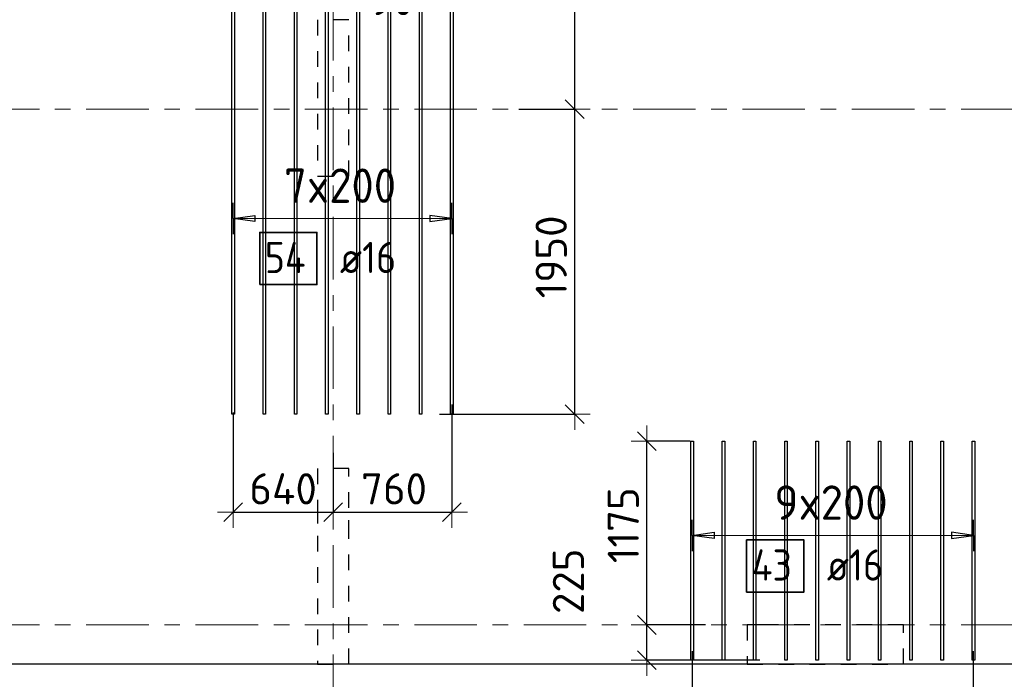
# Model space of a CAD drawing. Header units: metres. Extents: x -38 to 107, y -15 to 21.
# Tile 43 of 133: x 52.94 to 59.25, y -0.35 to 3.87. Entities that reach past the tile are written whole.
import ezdxf

# ---------------------------------------------------------------- set-up
doc = ezdxf.new("R2010")
doc.units = ezdxf.units.M
doc.header["$PDMODE"] = 65
for name, pattern in [('______11', [0.5, 0.4, -0.05, 0, -0.05]), ('______2', [0.0405, 0.03, -0.0105]), ('______5', [1.1, 0.8, -0.1, 0.1, -0.1])]:
    doc.linetypes.add(name, pattern=pattern)
for name, color, linetype, lineweight in [('XR$2$Осевая линия (1)', 7, '______5', 13), ('XR$4$Перекрытие (1)', 7, 'Continuous', 35), ('XR$4$Размерная линия (1)', 7, 'Continuous', 13)]:
    doc.layers.add(name, color=color, linetype=linetype, lineweight=lineweight)
for name, color, linetype, lineweight, true_color in [('XR$4$Арм.стержн.Доп. Арм верхн.зоны Х', 7, 'Continuous', 35, 0x8c8cff), ('XR$4$Арм.стержн.Доп. Арм. верхн.зоны У', 7, 'Continuous', 35, 0x739641), ('XR$6$Стена_ бетон несущ.', 7, 'Continuous', 70, 0xb4b496)]:
    doc.layers.add(name, color=color, linetype=linetype, lineweight=lineweight, true_color=true_color)
doc.styles.add('ISOCPEUR', font='txt')
doc.dimstyles.new('DIMSTYLE_3', dxfattribs={"dimtxt": 0.2, "dimasz": 0.2, "dimexe": 0, "dimexo": 0, "dimgap": 0.1, "dimtad": 2, "dimdec": 0, "dimlfac": 1000, "dimrnd": 5, "dimzin": 12, "dimdsep": 46, "dimtxsty": 'ISOCPEUR', "dimblk1": 'ALL_ML_STRICH', "dimblk2": 'ALL_ML_STRICH', "dimsah": 1, "dimcen": 0, "dimclrd": 7, "dimclre": 256, "dimclrt": 7, "dimadec": 0, "dimazin": 0, "dimtfac": 1, "dimtdec": 0, "dimtix": 1, "dimtmove": 2, "dimatfit": 3, "dimfxl": 0, "dimtzin": 0, "dimlwd": 0, "dimlwe": -3, "dimarcsym": 0})
doc.dimstyles.new('DIMSTYLE_33', dxfattribs={"dimtxt": 0.2, "dimasz": 0.2, "dimexe": 0, "dimexo": 0, "dimgap": 0.1, "dimtad": 2, "dimdec": 0, "dimlfac": 1000, "dimrnd": 5, "dimzin": 12, "dimdsep": 46, "dimtxsty": 'ISOCPEUR', "dimblk1": 'ALL_ML_STRICH', "dimblk2": 'ALL_ML_STRICH', "dimsah": 1, "dimcen": 0, "dimclrd": 7, "dimclre": 256, "dimclrt": 7, "dimadec": 0, "dimazin": 0, "dimtfac": 1, "dimtdec": 0, "dimtix": 1, "dimtmove": 2, "dimatfit": 3, "dimfxl": 0, "dimtvp": 1.2, "dimtzin": 0, "dimlwd": 0, "dimlwe": -3, "dimarcsym": 0})
doc.dimstyles.new('DIMSTYLE_34', dxfattribs={"dimtxt": 0.2, "dimasz": 0.2, "dimexe": 0, "dimexo": 0, "dimgap": 0.1, "dimtad": 0, "dimdec": 0, "dimlfac": 1000, "dimrnd": 5, "dimzin": 12, "dimdsep": 46, "dimtxsty": 'ISOCPEUR', "dimblk1": 'ALL_ML_STRICH', "dimblk2": 'ALL_ML_STRICH', "dimsah": 1, "dimcen": 0, "dimclrd": 7, "dimclre": 256, "dimclrt": 7, "dimadec": 0, "dimazin": 0, "dimtfac": 1, "dimtdec": 0, "dimtix": 1, "dimtmove": 2, "dimatfit": 3, "dimfxl": 0, "dimtvp": 1.2, "dimtzin": 0, "dimlwd": 0, "dimlwe": -3, "dimarcsym": 0})

# ---------------------------------------------------------------- blocks, each defined once
blk = doc.blocks.new('ALL_ML_STRICH')
at = {"color": 0, "linetype": 'ByBlock', "lineweight": -2}
for p, q in [((0, -0.5), (0, 0.5)), ((-1, 0), (0.5, 0)), ((-0.3, -0.3), (0.3, 0.3))]:
    blk.add_line(p, q, dxfattribs=at)
blk = doc.blocks.new('*D495')
at = {"layer": 'DEFPOINTS', "color": 7, "linetype": 'Continuous', "lineweight": 13, "transparency": 33554687}
for p in [(52.5564, -0.0869), (54.95, -0.6276), (52.5564, -0.7189)]:
    blk.add_point(p, dxfattribs=at)
at = {"layer": 'XR$4$Размерная линия (1)', "color": 9, "linetype": 'Continuous', "lineweight": -2, "true_color": 0xc7c7c7, "transparency": 33554687}
for p, q in [((52.5564, -0.1069), (52.5564, -0.7189)), ((54.95, -0.6476), (54.95, -0.7189))]:
    blk.add_line(p, q, dxfattribs=at)
at = {"layer": 'XR$4$Размерная линия (1)', "color": 7, "linetype": 'Continuous', "lineweight": -2, "transparency": 33554687}
blk.add_line((52.5564, -0.7189), (54.95, -0.7189), dxfattribs=at)
at = {"layer": 'XR$4$Размерная линия (1)', "color": 7, "linetype": 'Continuous', "lineweight": 13, "transparency": 33554687, "xscale": 0.2, "yscale": 0.2, "zscale": 0.2, "rotation": 180}
blk.add_blockref('ALL_ML_STRICH', (52.5564, -0.7189), dxfattribs=at)
at = {"layer": 'XR$4$Размерная линия (1)', "color": 7, "linetype": 'Continuous', "lineweight": 13, "transparency": 33554687, "xscale": 0.2, "yscale": 0.2, "zscale": 0.2}
blk.add_blockref('ALL_ML_STRICH', (54.95, -0.7189), dxfattribs=at)
at = {"layer": 'XR$4$Размерная линия (1)', "color": 7, "linetype": 'Continuous', "lineweight": 13, "transparency": 33554687, "insert": (53.7632, -0.5689), "char_height": 0.2, "width": 0.8, "attachment_point": 5, "style": 'ISOCPEUR'}
blk.add_mtext('\\A1;{2395}', dxfattribs=at)
blk = doc.blocks.new('*D496')
at = {"layer": 'DEFPOINTS', "color": 7, "linetype": 'Continuous', "lineweight": 13, "transparency": 33554687}
for p in [(57.2473, -0.1484), (54.95, -0.6276), (54.95, -0.7189)]:
    blk.add_point(p, dxfattribs=at)
at = {"layer": 'XR$4$Размерная линия (1)', "color": 9, "linetype": 'Continuous', "lineweight": -2, "true_color": 0xc7c7c7, "transparency": 33554687}
for p, q in [((57.2473, -0.1684), (57.2473, -0.7189)), ((54.95, -0.6476), (54.95, -0.7189))]:
    blk.add_line(p, q, dxfattribs=at)
at = {"layer": 'XR$4$Размерная линия (1)', "color": 7, "linetype": 'Continuous', "lineweight": -2, "transparency": 33554687}
blk.add_line((54.95, -0.7189), (57.2473, -0.7189), dxfattribs=at)
at = {"layer": 'XR$4$Размерная линия (1)', "color": 7, "linetype": 'Continuous', "lineweight": 13, "transparency": 33554687, "xscale": 0.2, "yscale": 0.2, "zscale": 0.2, "rotation": 180}
blk.add_blockref('ALL_ML_STRICH', (54.95, -0.7189), dxfattribs=at)
at = {"layer": 'XR$4$Размерная линия (1)', "color": 7, "linetype": 'Continuous', "lineweight": 13, "transparency": 33554687, "xscale": 0.2, "yscale": 0.2, "zscale": 0.2}
blk.add_blockref('ALL_ML_STRICH', (57.2473, -0.7189), dxfattribs=at)
at = {"layer": 'XR$4$Размерная линия (1)', "color": 7, "linetype": 'Continuous', "lineweight": 13, "transparency": 33554687, "insert": (56.1087, -0.5689), "char_height": 0.2, "width": 0.8, "attachment_point": 5, "style": 'ISOCPEUR'}
blk.add_mtext('\\A1;{2295}', dxfattribs=at)
blk = doc.blocks.new('*D497')
at = {"layer": 'DEFPOINTS', "color": 7, "linetype": 'Continuous', "lineweight": 13, "transparency": 33554687}
for p in [(57.2473, -0.1484), (59.0473, -0.1484), (57.2473, -0.7189)]:
    blk.add_point(p, dxfattribs=at)
at = {"layer": 'XR$4$Размерная линия (1)', "color": 9, "linetype": 'Continuous', "lineweight": -2, "true_color": 0xc7c7c7, "transparency": 33554687}
for p, q in [((57.2473, -0.1684), (57.2473, -0.7189)), ((59.0473, -0.1684), (59.0473, -0.7189))]:
    blk.add_line(p, q, dxfattribs=at)
at = {"layer": 'XR$4$Размерная линия (1)', "color": 7, "linetype": 'Continuous', "lineweight": -2, "transparency": 33554687}
blk.add_line((57.2473, -0.7189), (59.0473, -0.7189), dxfattribs=at)
at = {"layer": 'XR$4$Размерная линия (1)', "color": 7, "linetype": 'Continuous', "lineweight": 13, "transparency": 33554687, "xscale": 0.2, "yscale": 0.2, "zscale": 0.2, "rotation": 180}
blk.add_blockref('ALL_ML_STRICH', (57.2473, -0.7189), dxfattribs=at)
at = {"layer": 'XR$4$Размерная линия (1)', "color": 7, "linetype": 'Continuous', "lineweight": 13, "transparency": 33554687, "xscale": 0.2, "yscale": 0.2, "zscale": 0.2}
blk.add_blockref('ALL_ML_STRICH', (59.0473, -0.7189), dxfattribs=at)
at = {"layer": 'XR$4$Размерная линия (1)', "color": 7, "linetype": 'Continuous', "lineweight": 13, "transparency": 33554687, "insert": (58.1773, -0.5689), "char_height": 0.2, "width": 0.8, "attachment_point": 5, "style": 'ISOCPEUR'}
blk.add_mtext('\\A1;{1800}', dxfattribs=at)
blk = doc.blocks.new('*D498')
at = {"layer": 'DEFPOINTS', "color": 7, "linetype": 'Continuous', "lineweight": 13, "transparency": 33554687}
for p in [(59.0473, -0.1484), (61.0028, -0.1484), (59.0473, -0.7189)]:
    blk.add_point(p, dxfattribs=at)
at = {"layer": 'XR$4$Размерная линия (1)', "color": 9, "linetype": 'Continuous', "lineweight": -2, "true_color": 0xc7c7c7, "transparency": 33554687}
for p, q in [((59.0473, -0.1684), (59.0473, -0.7189)), ((61.0028, -0.1684), (61.0028, -0.7189))]:
    blk.add_line(p, q, dxfattribs=at)
at = {"layer": 'XR$4$Размерная линия (1)', "color": 7, "linetype": 'Continuous', "lineweight": -2, "transparency": 33554687}
blk.add_line((59.0473, -0.7189), (61.0028, -0.7189), dxfattribs=at)
at = {"layer": 'XR$4$Размерная линия (1)', "color": 7, "linetype": 'Continuous', "lineweight": 13, "transparency": 33554687, "xscale": 0.2, "yscale": 0.2, "zscale": 0.2, "rotation": 180}
blk.add_blockref('ALL_ML_STRICH', (59.0473, -0.7189), dxfattribs=at)
at = {"layer": 'XR$4$Размерная линия (1)', "color": 7, "linetype": 'Continuous', "lineweight": 13, "transparency": 33554687, "xscale": 0.2, "yscale": 0.2, "zscale": 0.2}
blk.add_blockref('ALL_ML_STRICH', (61.0028, -0.7189), dxfattribs=at)
at = {"layer": 'XR$4$Размерная линия (1)', "color": 7, "linetype": 'Continuous', "lineweight": 13, "transparency": 33554687, "insert": (60.0551, -0.5689), "char_height": 0.2, "width": 0.8, "attachment_point": 5, "style": 'ISOCPEUR'}
blk.add_mtext('\\A1;{1955}', dxfattribs=at)
blk = doc.blocks.new('*D521')
at = {"layer": 'DEFPOINTS', "color": 7, "linetype": 'Continuous', "lineweight": 13, "transparency": 33554687}
for p in [(56.1181, 3.3), (55.6103, 1.3486), (56.4961, 1.3486)]:
    blk.add_point(p, dxfattribs=at)
at = {"layer": 'XR$4$Размерная линия (1)', "color": 9, "linetype": 'Continuous', "lineweight": -2, "true_color": 0xc7c7c7, "transparency": 33554687}
for p, q in [((56.1381, 3.3), (56.4961, 3.3)), ((55.6303, 1.3486), (56.4961, 1.3486))]:
    blk.add_line(p, q, dxfattribs=at)
at = {"layer": 'XR$4$Размерная линия (1)', "color": 7, "linetype": 'Continuous', "lineweight": -2, "transparency": 33554687}
blk.add_line((56.4961, 1.3486), (56.4961, 3.3), dxfattribs=at)
at = {"layer": 'XR$4$Размерная линия (1)', "color": 7, "linetype": 'Continuous', "lineweight": 13, "transparency": 33554687, "xscale": 0.2, "yscale": 0.2, "zscale": 0.2}
for p, rotation in [((56.4961, 3.3), 90), ((56.4961, 1.3486), 270)]:
    blk.add_blockref('ALL_ML_STRICH', p, dxfattribs=dict(at, rotation=rotation))
at = {"layer": 'XR$4$Размерная линия (1)', "color": 7, "linetype": 'Continuous', "lineweight": 13, "transparency": 33554687, "insert": (56.3461, 2.3543), "char_height": 0.2, "width": 0.8, "attachment_point": 5, "rotation": 90, "style": 'ISOCPEUR'}
blk.add_mtext('\\A1;{1950}', dxfattribs=at)
blk = doc.blocks.new('*D522')
at = {"layer": 'DEFPOINTS', "color": 7, "linetype": 'Continuous', "lineweight": 13, "transparency": 33554687}
for p in [(55.6278, 5.2486), (56.1181, 3.3), (56.4961, 3.3)]:
    blk.add_point(p, dxfattribs=at)
at = {"layer": 'XR$4$Размерная линия (1)', "color": 9, "linetype": 'Continuous', "lineweight": -2, "true_color": 0xc7c7c7, "transparency": 33554687}
for p, q in [((55.6478, 5.2486), (56.4961, 5.2486)), ((56.1381, 3.3), (56.4961, 3.3))]:
    blk.add_line(p, q, dxfattribs=at)
at = {"layer": 'XR$4$Размерная линия (1)', "color": 7, "linetype": 'Continuous', "lineweight": -2, "transparency": 33554687}
blk.add_line((56.4961, 3.3), (56.4961, 5.2486), dxfattribs=at)
at = {"layer": 'XR$4$Размерная линия (1)', "color": 7, "linetype": 'Continuous', "lineweight": 13, "transparency": 33554687, "xscale": 0.2, "yscale": 0.2, "zscale": 0.2}
for p, rotation in [((56.4961, 5.2486), 90), ((56.4961, 3.3), 270)]:
    blk.add_blockref('ALL_ML_STRICH', p, dxfattribs=dict(at, rotation=rotation))
at = {"layer": 'XR$4$Размерная линия (1)', "color": 7, "linetype": 'Continuous', "lineweight": 13, "transparency": 33554687, "insert": (56.3461, 4.3043), "char_height": 0.2, "width": 0.8, "attachment_point": 5, "rotation": 90, "style": 'ISOCPEUR'}
blk.add_mtext('\\A1;{1950}', dxfattribs=at)
blk = doc.blocks.new('*D535')
at = {"layer": 'DEFPOINTS', "color": 7, "linetype": 'Continuous', "lineweight": 13, "transparency": 33554687}
for p in [(54.31, 1.3781), (54.95, 1.122), (54.31, 0.7208)]:
    blk.add_point(p, dxfattribs=at)
at = {"layer": 'XR$4$Размерная линия (1)', "color": 9, "linetype": 'Continuous', "lineweight": -2, "true_color": 0xc7c7c7, "transparency": 33554687}
for p, q in [((54.31, 1.3581), (54.31, 0.7208)), ((54.95, 1.102), (54.95, 0.7208))]:
    blk.add_line(p, q, dxfattribs=at)
at = {"layer": 'XR$4$Размерная линия (1)', "color": 7, "linetype": 'Continuous', "lineweight": -2, "transparency": 33554687}
blk.add_line((54.31, 0.7208), (54.95, 0.7208), dxfattribs=at)
at = {"layer": 'XR$4$Размерная линия (1)', "color": 7, "linetype": 'Continuous', "lineweight": 13, "transparency": 33554687, "xscale": 0.2, "yscale": 0.2, "zscale": 0.2, "rotation": 180}
blk.add_blockref('ALL_ML_STRICH', (54.31, 0.7208), dxfattribs=at)
at = {"layer": 'XR$4$Размерная линия (1)', "color": 7, "linetype": 'Continuous', "lineweight": 13, "transparency": 33554687, "xscale": 0.2, "yscale": 0.2, "zscale": 0.2}
blk.add_blockref('ALL_ML_STRICH', (54.95, 0.7208), dxfattribs=at)
at = {"layer": 'XR$4$Размерная линия (1)', "color": 7, "linetype": 'Continuous', "lineweight": 13, "transparency": 33554687, "insert": (54.63, 0.8708), "char_height": 0.2, "width": 0.6, "attachment_point": 5, "style": 'ISOCPEUR'}
blk.add_mtext('\\A1;{640}', dxfattribs=at)
blk = doc.blocks.new('*D536')
at = {"layer": 'DEFPOINTS', "color": 7, "linetype": 'Continuous', "lineweight": 13, "transparency": 33554687}
for p in [(55.71, 1.4298), (54.95, 1.122), (54.95, 0.7208)]:
    blk.add_point(p, dxfattribs=at)
at = {"layer": 'XR$4$Размерная линия (1)', "color": 9, "linetype": 'Continuous', "lineweight": -2, "true_color": 0xc7c7c7, "transparency": 33554687}
for p, q in [((55.71, 1.4098), (55.71, 0.7208)), ((54.95, 1.102), (54.95, 0.7208))]:
    blk.add_line(p, q, dxfattribs=at)
at = {"layer": 'XR$4$Размерная линия (1)', "color": 7, "linetype": 'Continuous', "lineweight": -2, "transparency": 33554687}
blk.add_line((54.95, 0.7208), (55.71, 0.7208), dxfattribs=at)
at = {"layer": 'XR$4$Размерная линия (1)', "color": 7, "linetype": 'Continuous', "lineweight": 13, "transparency": 33554687, "xscale": 0.2, "yscale": 0.2, "zscale": 0.2, "rotation": 180}
blk.add_blockref('ALL_ML_STRICH', (54.95, 0.7208), dxfattribs=at)
at = {"layer": 'XR$4$Размерная линия (1)', "color": 7, "linetype": 'Continuous', "lineweight": 13, "transparency": 33554687, "xscale": 0.2, "yscale": 0.2, "zscale": 0.2}
blk.add_blockref('ALL_ML_STRICH', (55.71, 0.7208), dxfattribs=at)
at = {"layer": 'XR$4$Размерная линия (1)', "color": 7, "linetype": 'Continuous', "lineweight": 13, "transparency": 33554687, "insert": (55.34, 0.8708), "char_height": 0.2, "width": 0.6, "attachment_point": 5, "style": 'ISOCPEUR'}
blk.add_mtext('\\A1;{760}', dxfattribs=at)
blk = doc.blocks.new('*D561')
at = {"layer": 'DEFPOINTS', "color": 7, "linetype": 'Continuous', "lineweight": 13, "transparency": 33554687}
for p in [(54.95, 4.6483), (55.0421, 4.6483), (54.95, 4.3261)]:
    blk.add_point(p, dxfattribs=at)
at = {"layer": 'XR$4$Размерная линия (1)', "color": 9, "linetype": 'Continuous', "lineweight": -2, "true_color": 0xc7c7c7, "transparency": 33554687}
for p, q in [((54.95, 4.6283), (54.95, 4.3261)), ((55.0421, 4.6283), (55.0421, 4.3261))]:
    blk.add_line(p, q, dxfattribs=at)
at = {"layer": 'XR$4$Размерная линия (1)', "color": 7, "linetype": 'Continuous', "lineweight": -2, "transparency": 33554687}
blk.add_line((54.95, 4.3261), (55.0421, 4.3261), dxfattribs=at)
at = {"layer": 'XR$4$Размерная линия (1)', "color": 7, "linetype": 'Continuous', "lineweight": 13, "transparency": 33554687, "xscale": 0.2, "yscale": 0.2, "zscale": 0.2}
blk.add_blockref('ALL_ML_STRICH', (55.0421, 4.3261), dxfattribs=at)
at = {"layer": 'XR$4$Размерная линия (1)', "color": 7, "linetype": 'Continuous', "lineweight": 13, "transparency": 33554687, "xscale": 0.2, "yscale": 0.2, "zscale": 0.2, "rotation": 180}
blk.add_blockref('ALL_ML_STRICH', (54.95, 4.3261), dxfattribs=at)
at = {"layer": 'XR$4$Размерная линия (1)', "color": 7, "linetype": 'Continuous', "lineweight": 13, "transparency": 33554687, "insert": (55.3252, 4.0005), "char_height": 0.2, "width": 0.4, "attachment_point": 5, "style": 'ISOCPEUR'}
blk.add_mtext('\\A1;{90}', dxfattribs=at)
blk = doc.blocks.new('*D597')
at = {"layer": 'DEFPOINTS', "color": 7, "linetype": 'Continuous', "lineweight": 13, "transparency": 33554687}
for p in [(57.353, 0), (56.9572, -0.2248), (57.7002, -0.2248)]:
    blk.add_point(p, dxfattribs=at)
at = {"layer": 'XR$4$Размерная линия (1)', "color": 9, "linetype": 'Continuous', "lineweight": -2, "true_color": 0xc7c7c7, "transparency": 33554687}
for p, q in [((57.333, 0), (56.9572, 0)), ((57.6802, -0.2248), (56.9572, -0.2248))]:
    blk.add_line(p, q, dxfattribs=at)
at = {"layer": 'XR$4$Размерная линия (1)', "color": 7, "linetype": 'Continuous', "lineweight": -2, "transparency": 33554687}
blk.add_line((56.9572, -0.2248), (56.9572, 0), dxfattribs=at)
at = {"layer": 'XR$4$Размерная линия (1)', "color": 7, "linetype": 'Continuous', "lineweight": 13, "transparency": 33554687, "xscale": 0.2, "yscale": 0.2, "zscale": 0.2}
for p, rotation in [((56.9572, 0), 90), ((56.9572, -0.2248), 270)]:
    blk.add_blockref('ALL_ML_STRICH', p, dxfattribs=dict(at, rotation=rotation))
at = {"layer": 'XR$4$Размерная линия (1)', "color": 7, "linetype": 'Continuous', "lineweight": 13, "transparency": 33554687, "insert": (56.456, 0.2793), "char_height": 0.2, "width": 0.6, "attachment_point": 5, "rotation": 90, "style": 'ISOCPEUR'}
blk.add_mtext('\\A1;{225}', dxfattribs=at)
blk = doc.blocks.new('*D598')
at = {"layer": 'DEFPOINTS', "color": 7, "linetype": 'Continuous', "lineweight": 13, "transparency": 33554687}
for p in [(57.2563, 1.1752), (56.9572, 0), (57.353, 0)]:
    blk.add_point(p, dxfattribs=at)
at = {"layer": 'XR$4$Размерная линия (1)', "color": 9, "linetype": 'Continuous', "lineweight": -2, "true_color": 0xc7c7c7, "transparency": 33554687}
for p, q in [((57.2363, 1.1752), (56.9572, 1.1752)), ((57.333, 0), (56.9572, 0))]:
    blk.add_line(p, q, dxfattribs=at)
at = {"layer": 'XR$4$Размерная линия (1)', "color": 7, "linetype": 'Continuous', "lineweight": -2, "transparency": 33554687}
blk.add_line((56.9572, 0), (56.9572, 1.1752), dxfattribs=at)
at = {"layer": 'XR$4$Размерная линия (1)', "color": 7, "linetype": 'Continuous', "lineweight": 13, "transparency": 33554687, "xscale": 0.2, "yscale": 0.2, "zscale": 0.2}
for p, rotation in [((56.9572, 1.1752), 90), ((56.9572, 0), 270)]:
    blk.add_blockref('ALL_ML_STRICH', p, dxfattribs=dict(at, rotation=rotation))
at = {"layer": 'XR$4$Размерная линия (1)', "color": 7, "linetype": 'Continuous', "lineweight": 13, "transparency": 33554687, "insert": (56.8072, 0.6376), "char_height": 0.2, "width": 0.8, "attachment_point": 5, "rotation": 90, "style": 'ISOCPEUR'}
blk.add_mtext('\\A1;{1175}', dxfattribs=at)

msp = doc.modelspace()

# ---------------------------------------------------------------- linework, layer by layer
at = {"layer": 'XR$2$Осевая линия (1)', "color": 253, "linetype": '______11', "lineweight": 13, "true_color": 0xa0a0a0, "transparency": 33554687}
for p, q in [((54.95, -3.39), (54.95, 8.98)), ((-2.63, 3.3), (62.6, 3.3)), ((-2.63, 0), (62.6, 0))]:
    msp.add_line(p, q, dxfattribs=at)
at = {"layer": 'XR$4$Арм.стержн.Доп. Арм верхн.зоны Х', "color": 253, "linetype": 'Continuous', "lineweight": -3, "true_color": 0xa0a0a0, "transparency": 33554687}
for p, q in [((54.31, 2.5999), (54.31, 2.6999)), ((55.71, 2.5999), (55.71, 2.6999)), ((54.31, 2.5999), (54.31, 2.4999)), ((55.71, 2.5999), (55.71, 2.4999))]:
    msp.add_line(p, q, dxfattribs=at)
at = {"layer": 'XR$4$Арм.стержн.Доп. Арм верхн.зоны Х', "color": 7, "linetype": 'Continuous', "lineweight": 25, "transparency": 33554687}
for p, q in [((54.31, 2.5999), (54.45, 2.6199)), ((54.45, 2.5799), (54.31, 2.5999)), ((54.45, 2.6199), (54.45, 2.5799)), ((55.71, 2.5999), (55.57, 2.6199)), ((55.57, 2.6199), (55.57, 2.5799)), ((55.57, 2.5799), (55.71, 2.5999))]:
    msp.add_line(p, q, dxfattribs=at)
at = {"layer": 'XR$4$Арм.стержн.Доп. Арм верхн.зоны Х', "color": 7, "linetype": 'Continuous', "lineweight": 13, "transparency": 33554687}
for p, q in [((54.31, 2.5999), (54.31, 2.5999)), ((55.71, 2.5999), (55.71, 2.5999))]:
    msp.add_line(p, q, dxfattribs=at)
at = {"layer": 'XR$4$Арм.стержн.Доп. Арм верхн.зоны Х', "color": 7, "linetype": 'Continuous', "lineweight": 25, "transparency": 33554687}
for points in [[(54.302, 1.3486), (54.302, 5.2486), (54.318, 5.2486), (54.318, 1.3486), (54.302, 1.3486)], [(54.502, 1.3486), (54.502, 5.2486), (54.518, 5.2486), (54.518, 1.3486), (54.502, 1.3486)], [(54.702, 1.3486), (54.702, 5.2486), (54.718, 5.2486), (54.718, 1.3486), (54.702, 1.3486)], [(54.902, 1.3486), (54.902, 5.2486), (54.918, 5.2486), (54.918, 1.3486), (54.902, 1.3486)], [(55.102, 1.3486), (55.102, 5.2486), (55.118, 5.2486), (55.118, 1.3486), (55.102, 1.3486)], [(55.302, 1.3486), (55.302, 5.2486), (55.318, 5.2486), (55.318, 1.3486), (55.302, 1.3486)], [(55.502, 1.3486), (55.502, 5.2486), (55.518, 5.2486), (55.518, 1.3486), (55.502, 1.3486)], [(55.702, 1.3486), (55.702, 5.2486), (55.718, 5.2486), (55.718, 1.3486), (55.702, 1.3486)]]:
    msp.add_lwpolyline(points, dxfattribs=at)
at = {"layer": 'XR$4$Арм.стержн.Доп. Арм верхн.зоны Х', "color": 7, "linetype": 'Continuous', "lineweight": 13, "transparency": 33554687}
msp.add_lwpolyline([(54.31, 2.5999), (54.437, 2.5999), (54.437, 2.5999), (55.71, 2.5999)], dxfattribs=at)
at = {"layer": 'XR$4$Арм.стержн.Доп. Арм верхн.зоны Х', "color": 7, "linetype": 'Continuous', "lineweight": 35, "transparency": 33554687}
msp.add_lwpolyline([(54.4801, 2.1772), (54.8467, 2.1772), (54.8467, 2.5106), (54.4801, 2.5106), (54.4801, 2.1772)], dxfattribs=at)
at = {"layer": 'XR$4$Арм.стержн.Доп. Арм. верхн.зоны У', "color": 253, "linetype": 'Continuous', "lineweight": -3, "true_color": 0xa0a0a0, "transparency": 33554687}
for p, q in [((57.2483, 0.5727), (57.2483, 0.6727)), ((59.0483, 0.5727), (59.0483, 0.6727)), ((57.2483, 0.5727), (57.2483, 0.4727)), ((59.0483, 0.5727), (59.0483, 0.4727))]:
    msp.add_line(p, q, dxfattribs=at)
at = {"layer": 'XR$4$Арм.стержн.Доп. Арм. верхн.зоны У', "color": 7, "linetype": 'Continuous', "lineweight": 25, "transparency": 33554687}
for p, q in [((57.2483, 0.5727), (57.3883, 0.5927)), ((57.3883, 0.5527), (57.2483, 0.5727)), ((57.3883, 0.5927), (57.3883, 0.5527)), ((59.0483, 0.5727), (58.9083, 0.5927)), ((58.9083, 0.5927), (58.9083, 0.5527)), ((58.9083, 0.5527), (59.0483, 0.5727))]:
    msp.add_line(p, q, dxfattribs=at)
at = {"layer": 'XR$4$Арм.стержн.Доп. Арм. верхн.зоны У', "color": 7, "linetype": 'Continuous', "lineweight": 13, "transparency": 33554687}
for p, q in [((57.2483, 0.5727), (57.2483, 0.5727)), ((59.0483, 0.5727), (59.0483, 0.5727))]:
    msp.add_line(p, q, dxfattribs=at)
at = {"layer": 'XR$4$Арм.стержн.Доп. Арм. верхн.зоны У', "color": 7, "linetype": 'Continuous', "lineweight": 25, "transparency": 33554687}
for points in [[(57.2403, -0.2248), (57.2403, 1.1752), (57.2563, 1.1752), (57.2563, -0.2248), (57.2403, -0.2248)], [(57.4403, -0.2248), (57.4403, 1.1752), (57.4563, 1.1752), (57.4563, -0.2248), (57.4403, -0.2248)], [(57.6403, -0.2248), (57.6403, 1.1752), (57.6563, 1.1752), (57.6563, -0.2248), (57.6403, -0.2248)], [(57.8403, -0.2248), (57.8403, 1.1752), (57.8563, 1.1752), (57.8563, -0.2248), (57.8403, -0.2248)], [(58.0403, -0.2248), (58.0403, 1.1752), (58.0563, 1.1752), (58.0563, -0.2248), (58.0403, -0.2248)], [(58.2403, -0.2248), (58.2403, 1.1752), (58.2563, 1.1752), (58.2563, -0.2248), (58.2403, -0.2248)], [(58.4403, -0.2248), (58.4403, 1.1752), (58.4563, 1.1752), (58.4563, -0.2248), (58.4403, -0.2248)], [(58.6403, -0.2248), (58.6403, 1.1752), (58.6563, 1.1752), (58.6563, -0.2248), (58.6403, -0.2248)], [(58.8403, -0.2248), (58.8403, 1.1752), (58.8563, 1.1752), (58.8563, -0.2248), (58.8403, -0.2248)], [(59.0403, -0.2248), (59.0403, 1.1752), (59.0563, 1.1752), (59.0563, -0.2248), (59.0403, -0.2248)]]:
    msp.add_lwpolyline(points, dxfattribs=at)
at = {"layer": 'XR$4$Арм.стержн.Доп. Арм. верхн.зоны У', "color": 7, "linetype": 'Continuous', "lineweight": 13, "transparency": 33554687}
msp.add_lwpolyline([(57.2483, 0.5727), (57.5753, 0.5727), (57.5753, 0.5727), (59.0483, 0.5727)], dxfattribs=at)
at = {"layer": 'XR$4$Арм.стержн.Доп. Арм. верхн.зоны У', "color": 7, "linetype": 'Continuous', "lineweight": 35, "transparency": 33554687}
msp.add_lwpolyline([(57.5967, 0.2102), (57.9634, 0.2102), (57.9634, 0.5435), (57.5967, 0.5435), (57.5967, 0.2102)], dxfattribs=at)
at = {"layer": 'XR$4$Перекрытие (1)', "color": 7, "linetype": 'Continuous', "lineweight": 25, "transparency": 33554687}
msp.add_line((61.85, -0.2498), (32.725, -0.2498), dxfattribs=at)
at = {"layer": 'XR$6$Стена_ бетон несущ.', "color": 253, "linetype": '______2', "lineweight": -3, "true_color": 0xa0a0a0, "transparency": 33554687}
for p, q in [((55.05, 3.87), (54.85, 3.87)), ((54.85, 3.87), (54.85, 2.87)), ((55.05, 2.87), (55.05, 3.87)), ((54.85, 2.87), (55.05, 2.87)), ((55.05, 1), (54.85, 1)), ((54.85, 1), (54.85, 0.75)), ((55.05, 0.75), (55.05, 1)), ((54.85, 0.75), (54.85, 0.57)), ((55.05, 0.57), (55.05, 0.75)), ((54.85, 0.57), (54.85, -0.25)), ((55.05, -0.25), (55.05, 0.57)), ((57.7002, 0), (57.6, 0)), ((57.6, 0), (57.6, -0.25)), ((58.6002, 0), (57.7002, 0)), ((58.6002, -0.25), (58.6002, 0)), ((54.85, -0.25), (55.05, -0.25)), ((57.6, -0.25), (58.6002, -0.25))]:
    msp.add_line(p, q, dxfattribs=at)

# ---------------------------------------------------------------- texts
at = {"layer": 'XR$4$Арм.стержн.Доп. Арм верхн.зоны Х', "color": 7, "linetype": 'Continuous', "lineweight": 13, "transparency": 33554687, "insert": (54.636, 2.6999), "char_height": 0.22, "width": 0.873359, "attachment_point": 7, "style": 'ISOCPEUR'}
msp.add_mtext('\\W0.95;7x200', dxfattribs=at)
at = {"layer": 'XR$4$Арм.стержн.Доп. Арм верхн.зоны Х', "color": 7, "linetype": 'Continuous', "lineweight": 25, "transparency": 33554687, "char_height": 0.2, "attachment_point": 7, "style": 'ISOCPEUR'}
for s, insert, width in [('\\W0.88;54', (54.5134, 2.2506), 0.387995), ('\\W0.89; ø16 ', (54.8801, 2.2506), 0.749105)]:
    msp.add_mtext(s, dxfattribs=dict(at, insert=insert, width=width))
at = {"layer": 'XR$4$Арм.стержн.Доп. Арм. верхн.зоны У', "color": 7, "linetype": 'Continuous', "lineweight": 13, "transparency": 33554687, "insert": (57.7743, 0.6727), "char_height": 0.22, "width": 0.873359, "attachment_point": 7, "style": 'ISOCPEUR'}
msp.add_mtext('\\W0.95;9x200', dxfattribs=at)
at = {"layer": 'XR$4$Арм.стержн.Доп. Арм. верхн.зоны У', "color": 7, "linetype": 'Continuous', "lineweight": 25, "transparency": 33554687, "char_height": 0.2, "attachment_point": 7, "style": 'ISOCPEUR'}
for s, insert, width in [('\\W0.88;43', (57.63, 0.2835), 0.387995), ('\\W0.89; ø16 ', (57.9967, 0.2835), 0.749105)]:
    msp.add_mtext(s, dxfattribs=dict(at, insert=insert, width=width))

# ---------------------------------------------------------------- dimensions: what is measured, and where the dimension line sits
at = {"layer": 'XR$4$Размерная линия (1)', "color": 7, "linetype": 'Continuous', "lineweight": 13, "transparency": 33554687}
for base, p1, p2, dimstyle, picture, middle in [((56.4961, 5.2486), (56.1381, 3.3), (55.6478, 5.2486), 'DIMSTYLE_3', '*D522', (56.3461, 4.3043)), ((56.4961, 3.3), (55.6303, 1.3486), (56.1381, 3.3), 'DIMSTYLE_3', '*D521', (56.3461, 2.3543)), ((56.9572, 1.1752), (57.333, 0), (57.2363, 1.1752), 'DIMSTYLE_3', '*D598', (56.8072, 0.6376)), ((56.9572, 0), (57.6802, -0.2248), (57.333, 0), 'DIMSTYLE_33', '*D597', (56.456, 0.2793))]:
    dim = msp.add_linear_dim(base=base, p1=p1, p2=p2, angle=90, dimstyle=dimstyle, override={"dimpost": '<>', "dimclrd": 7, "dimclre": 9, "dimclrt": 7, "dimlwd": 0, "dimlwe": 65533}, dxfattribs=at)
    dim.commit()
    dim.dimension.update_dxf_attribs({"geometry": picture, "text_midpoint": middle, "dimtype": 160})
for base, p1, p2, dimstyle, picture, middle in [((55.0421, 4.3261), (54.95, 4.6283), (55.0421, 4.6283), 'DIMSTYLE_34', '*D561', (55.3252, 4.0005)), ((55.71, 0.7208), (54.95, 1.102), (55.71, 1.4098), 'DIMSTYLE_3', '*D536', (55.34, 0.8708)), ((54.95, 0.7208), (54.31, 1.3581), (54.95, 1.102), 'DIMSTYLE_3', '*D535', (54.63, 0.8708)), ((54.95, -0.7189), (52.5564, -0.1069), (54.95, -0.6476), 'DIMSTYLE_3', '*D495', (53.7632, -0.5689)), ((57.2473, -0.7189), (54.95, -0.6476), (57.2473, -0.1684), 'DIMSTYLE_3', '*D496', (56.1087, -0.5689)), ((59.0473, -0.7189), (57.2473, -0.1684), (59.0473, -0.1684), 'DIMSTYLE_3', '*D497', (58.1773, -0.5689)), ((61.0028, -0.7189), (59.04733, -0.16844), (61.0028, -0.16844), 'DIMSTYLE_3', '*D498', (60.05507, -0.5689))]:
    dim = msp.add_linear_dim(base=base, p1=p1, p2=p2, dimstyle=dimstyle, override={"dimpost": '<>', "dimclrd": 7, "dimclre": 9, "dimclrt": 7, "dimlwd": 0, "dimlwe": 65533}, dxfattribs=at)
    dim.commit()
    dim.dimension.update_dxf_attribs({"geometry": picture, "text_midpoint": middle, "dimtype": 160})

doc.saveas('drawing.dxf')
